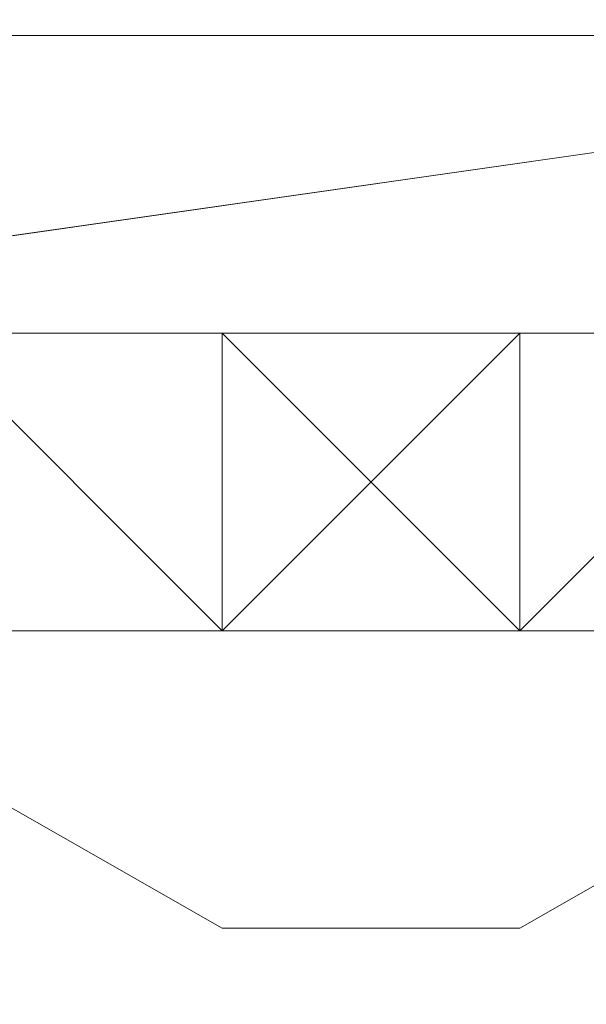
# Model space of a CAD drawing. Header units: inches. Extents: x -79624 to 52587, y -27526 to 10116.
# Tile 25 of 256: x 9801 to 9818, y -15438 to -15408. Entities that reach past the tile are written whole.
import ezdxf

# ---------------------------------------------------------------- set-up
doc = ezdxf.new("R2010")
doc.units = ezdxf.units.IN
doc.header["$MEASUREMENT"] = 0
doc.layers.add('- მექანიკური ნაწილი', color=7, linetype='Continuous', lineweight=18)
doc.layers.add('Dimensioning - General', color=7, linetype='Continuous')
doc.styles.add('GENERATED_STYLE_1', font='txt')
doc.dimstyles.new('GENERATED_STYLE__1', dxfattribs={"dimtxt": 100, "dimasz": 76, "dimexe": 0.18, "dimexo": 0.0625, "dimgap": 0, "dimtad": 0, "dimdec": 0, "dimlfac": 0.1, "dimzin": 0, "dimdsep": 46, "dimtxsty": 'GENERATED_STYLE_1', "dimblk": 'ARROWHEAD_5', "dimblk1": 'ARROWHEAD_5', "dimblk2": 'ARROWHEAD_5', "dimcen": 0.09, "dimse1": 1, "dimse2": 1, "dimclrd": 7, "dimclre": 7, "dimclrt": 7, "dimadec": 0, "dimazin": 0, "dimtfac": 1, "dimtdec": 4, "dimtmove": 0, "dimatfit": 3, "dimfxl": 1, "dimtolj": 1, "dimtzin": 0, "dimarcsym": 0})
doc.dimstyles.new('GENERATED_STYLE__2', dxfattribs={"dimtxt": 100, "dimasz": 76, "dimexe": 0.18, "dimexo": 0.0625, "dimgap": 0, "dimtad": 0, "dimtih": 1, "dimtoh": 1, "dimdec": 0, "dimlfac": 0.1, "dimzin": 0, "dimdsep": 46, "dimtxsty": 'GENERATED_STYLE_1', "dimblk": 'ARROWHEAD_5', "dimblk1": 'ARROWHEAD_5', "dimblk2": 'ARROWHEAD_5', "dimcen": 0.09, "dimse1": 1, "dimse2": 1, "dimclrd": 7, "dimclre": 7, "dimclrt": 7, "dimadec": 0, "dimazin": 0, "dimtfac": 1, "dimtdec": 4, "dimtmove": 0, "dimatfit": 3, "dimfxl": 1, "dimtolj": 1, "dimtzin": 0, "dimarcsym": 0})

# ---------------------------------------------------------------- blocks, each defined once
blk = doc.blocks.new('ARROWHEAD_5')
at = {"linetype": 'Continuous', "lineweight": 0}
blk.add_hatch(color=0, dxfattribs=at).paths.add_polyline_path([(-1, 0.2679), (0, 0), (-1, -0.2679)])
at = {"color": 0, "linetype": 'Continuous', "lineweight": 0}
blk.add_line((0, 0), (-1, 0), dxfattribs=at)
blk = doc.blocks.new('*D249')
at = {"layer": 'Defpoints', "color": 0, "linetype": 'Continuous', "transparency": 16777216}
for p in [(358.556, 209.203), (25258.556, 209.203), (1258.556, -26125.722)]:
    blk.add_point(p, dxfattribs=at)
at = {"layer": 'Dimensioning - General', "color": 7, "linetype": 'Continuous', "lineweight": -2, "transparency": 16777216}
for p, q in [((358.556, 133.203), (358.556, -12795.724)), ((358.556, -26049.722), (358.556, -13148.104))]:
    blk.add_line(p, q, dxfattribs=at)
at = {"layer": 'Dimensioning - General', "color": 7, "linetype": 'Continuous', "lineweight": -2, "transparency": 16777216, "xscale": 76.00000000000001, "yscale": 76.00000000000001, "zscale": 76.00000000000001}
for p, rotation in [((358.556, 209.203), 90), ((358.556, -26125.722), 270)]:
    blk.add_blockref('ARROWHEAD_5', p, dxfattribs=dict(at, rotation=rotation))
at = {"layer": 'Dimensioning - General', "color": 7, "linetype": 'Continuous', "lineweight": 13, "transparency": 16777216, "insert": (358.556, -12971.914), "char_height": 100, "attachment_point": 5, "rotation": 90, "style": 'GENERATED_STYLE_1'}
blk.add_mtext('\\A1;2633', dxfattribs=at)
blk = doc.blocks.new('*D264')
at = {"layer": 'Defpoints', "color": 0, "linetype": 'Continuous', "transparency": 16777216}
for p in [(7428.968, -14429.123), (51186.628, -26125.722), (51186.628, -26425.722)]:
    blk.add_point(p, dxfattribs=at)
at = {"layer": 'Dimensioning - General', "color": 7, "linetype": 'Continuous', "lineweight": -2, "transparency": 16777216}
for p, q in [((7504.968, -26425.722), (29120.843, -26425.722)), ((51110.628, -26425.722), (29468.462, -26425.722))]:
    blk.add_line(p, q, dxfattribs=at)
at = {"layer": 'Dimensioning - General', "color": 7, "linetype": 'Continuous', "lineweight": -2, "transparency": 16777216, "xscale": 76.00000000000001, "yscale": 76.00000000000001, "zscale": 76.00000000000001, "rotation": 180}
blk.add_blockref('ARROWHEAD_5', (7428.968, -26425.722), dxfattribs=at)
at = {"layer": 'Dimensioning - General', "color": 7, "linetype": 'Continuous', "lineweight": -2, "transparency": 16777216, "xscale": 76.00000000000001, "yscale": 76.00000000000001, "zscale": 76.00000000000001}
blk.add_blockref('ARROWHEAD_5', (51186.628, -26425.722), dxfattribs=at)
at = {"layer": 'Dimensioning - General', "color": 7, "linetype": 'Continuous', "lineweight": 13, "transparency": 16777216, "insert": (29294.653, -26425.722), "char_height": 100, "attachment_point": 5, "style": 'GENERATED_STYLE_1'}
blk.add_mtext('\\A1;4376', dxfattribs=at)
blk = doc.blocks.new('*D276')
at = {"layer": 'Defpoints', "color": 0, "linetype": 'Continuous', "transparency": 16777216}
for p in [(7428.968, -14429.123), (51786.628, -14429.123), (4328.728, -18360.584)]:
    blk.add_point(p, dxfattribs=at)
at = {"layer": 'Dimensioning - General', "color": 7, "linetype": 'Continuous', "lineweight": -2, "transparency": 16777216}
for p, q in [((51786.628, -14505.123), (51786.628, -16274.383)), ((51786.628, -18284.584), (51786.628, -16531.526))]:
    blk.add_line(p, q, dxfattribs=at)
at = {"layer": 'Dimensioning - General', "color": 7, "linetype": 'Continuous', "lineweight": -2, "transparency": 16777216, "xscale": 76.00000000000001, "yscale": 76.00000000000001, "zscale": 76.00000000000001}
for p, rotation in [((51786.628, -14429.123), 90), ((51786.628, -18360.584), 270)]:
    blk.add_blockref('ARROWHEAD_5', p, dxfattribs=dict(at, rotation=rotation))
at = {"layer": 'Dimensioning - General', "color": 7, "linetype": 'Continuous', "lineweight": 13, "transparency": 16777216, "insert": (51786.628, -16402.954), "char_height": 100, "attachment_point": 5, "rotation": 90, "style": 'GENERATED_STYLE_1'}
blk.add_mtext('\\A1;393', dxfattribs=at)

msp = doc.modelspace()

# ---------------------------------------------------------------- linework, layer by layer
at = {"layer": '- მექანიკური ნაწილი', "color": 7, "lineweight": 0}
msp.add_lwpolyline([(9842.73853, -15408.92462), (9842.73853, -14977.78728), (9779.86434, -14968.80526), (9779.86434, -15417.90665)], close=True, dxfattribs=at)
for points in [[(9636.15189, -15274.1942), (9636.15189, -15319.10434), (9600.22378, -15319.10434), (9600.22378, -15355.03245), (9600.22378, -15381.97854), (9636.15189, -15381.97854), (9600.22378, -15381.97854), (9600.22378, -15399.94259), (9636.15189, -15399.94259), (9636.15189, -15381.97854), (9779.86434, -15381.97854), (9779.86434, -15399.94259), (9636.15189, -15399.94259), (9779.86434, -15399.94259), (9779.86434, -15408.92462), (9779.86434, -15417.90665), (9779.86434, -15408.92462), (9779.86434, -15399.94259), (9779.86434, -15408.92462), (9779.86434, -15417.90665), (9779.86434, -15408.92462), (9779.86434, -15399.94259), (9779.86434, -15408.92462), (10282.8579, -15408.92462)], [(9779.86434, -15274.1942), (9779.86434, -15310.12231), (9779.86434, -15346.05043), (9779.86434, -15408.92462), (9779.86434, -15417.90665), (10282.8579, -15417.90665)], [(10282.8579, -15408.92462), (9779.86434, -15408.92462), (9779.86434, -15417.90665), (9636.15189, -15417.90665), (9636.15189, -15408.92462), (9779.86434, -15408.92462), (9779.86434, -15399.94259), (10282.8579, -15399.94259)], [(10282.8579, -15417.90665), (9779.86434, -15417.90665), (9779.86434, -15408.92462), (9779.86434, -15399.94259), (10282.8579, -15399.94259)], [(10282.8579, -15408.92462), (9779.86434, -15408.92462), (9779.86434, -15417.90665), (9788.84636, -15417.90665), (9788.84636, -15408.92462), (9779.86434, -15408.92462), (9779.86434, -15417.90665), (9636.15189, -15417.90665), (9636.15189, -15408.92462), (9779.86434, -15408.92462), (9788.84636, -15408.92462), (9788.84636, -15417.90665)], [(10282.8579, -15408.92462), (9779.86434, -15408.92462), (9779.86434, -15417.90665), (9779.86434, -15408.92462), (9779.86434, -15417.90665)], [(9842.73853, -15408.92462), (9779.86434, -15417.90665), (9842.73853, -15408.92462)], [(9779.86434, -15417.90665), (9842.73853, -15408.92462)]]:
    msp.add_lwpolyline(points, dxfattribs=at)
at = {"layer": '- მექანიკური ნაწილი', "lineweight": 0}
for points in [[(9842.73853, -15408.92462), (9833.7565, -15417.90665), (9824.77448, -15426.88868), (9815.79245, -15426.88868), (9806.81042, -15426.88868), (9797.82839, -15426.88868), (9788.84636, -15417.90665), (9779.86434, -15408.92462), (9779.86434, -15399.94259), (9779.86434, -15390.96057), (9770.88231, -15390.96057), (9770.88231, -15381.97854)], [(9743.93623, -15399.94259), (9806.81042, -15435.8707), (9743.93623, -15399.94259)], [(9815.79245, -15435.8707), (9878.66664, -15399.94259), (9815.79245, -15435.8707)], [(9797.82839, -15417.90665), (9806.81042, -15426.88868)], [(9806.81042, -15426.88868), (9797.82839, -15417.90665), (9806.81042, -15426.88868)], [(9806.81042, -15426.88868), (9797.82839, -15417.90665), (9806.81042, -15426.88868)], [(9806.81042, -15417.90665), (9797.82839, -15417.90665), (9806.81042, -15417.90665)], [(9806.81042, -15417.90665), (9797.82839, -15417.90665), (9806.81042, -15417.90665)], [(9806.81042, -15417.90665), (9797.82839, -15417.90665), (9806.81042, -15417.90665)], [(9806.81042, -15417.90665), (9797.82839, -15417.90665), (9806.81042, -15417.90665)], [(9806.81042, -15417.90665), (9797.82839, -15417.90665), (9806.81042, -15417.90665)], [(9806.81042, -15417.90665), (9797.82839, -15417.90665), (9806.81042, -15417.90665)], [(9806.81042, -15417.90665), (9797.82839, -15417.90665), (9806.81042, -15417.90665)], [(9806.81042, -15417.90665), (9797.82839, -15417.90665), (9806.81042, -15417.90665)], [(9806.81042, -15417.90665), (9797.82839, -15417.90665), (9806.81042, -15417.90665)], [(9806.81042, -15417.90665), (9797.82839, -15417.90665), (9806.81042, -15417.90665)], [(9806.81042, -15417.90665), (9797.82839, -15417.90665), (9806.81042, -15417.90665)], [(9806.81042, -15417.90665), (9797.82839, -15417.90665), (9806.81042, -15417.90665)], [(9806.81042, -15417.90665), (9797.82839, -15417.90665), (9806.81042, -15417.90665)], [(9806.81042, -15417.90665), (9797.82839, -15417.90665), (9806.81042, -15417.90665)], [(9806.81042, -15426.88868), (9797.82839, -15417.90665), (9806.81042, -15426.88868)], [(9806.81042, -15426.88868), (9797.82839, -15417.90665), (9806.81042, -15426.88868)], [(9806.81042, -15426.88868), (9797.82839, -15417.90665), (9806.81042, -15426.88868)], [(9806.81042, -15426.88868), (9797.82839, -15417.90665), (9806.81042, -15426.88868)], [(9806.81042, -15417.90665), (9797.82839, -15417.90665), (9806.81042, -15417.90665)], [(9806.81042, -15417.90665), (9797.82839, -15417.90665), (9806.81042, -15417.90665)], [(9806.81042, -15417.90665), (9797.82839, -15417.90665), (9806.81042, -15417.90665)], [(9806.81042, -15417.90665), (9797.82839, -15417.90665), (9806.81042, -15417.90665)], [(9806.81042, -15417.90665), (9797.82839, -15417.90665), (9806.81042, -15417.90665)], [(9806.81042, -15417.90665), (9797.82839, -15417.90665), (9806.81042, -15417.90665)], [(9806.81042, -15417.90665), (9797.82839, -15417.90665), (9806.81042, -15417.90665)], [(9806.81042, -15417.90665), (9797.82839, -15417.90665), (9806.81042, -15417.90665)], [(9806.81042, -15417.90665), (9797.82839, -15417.90665), (9806.81042, -15417.90665)], [(9806.81042, -15417.90665), (9797.82839, -15417.90665), (9806.81042, -15417.90665)], [(9806.81042, -15417.90665), (9797.82839, -15417.90665), (9806.81042, -15417.90665)], [(9806.81042, -15417.90665), (9797.82839, -15417.90665), (9806.81042, -15417.90665)], [(9806.81042, -15417.90665), (9797.82839, -15417.90665), (9806.81042, -15417.90665)], [(9806.81042, -15417.90665), (9797.82839, -15417.90665), (9806.81042, -15417.90665)], [(9806.81042, -15426.88868), (9797.82839, -15417.90665), (9806.81042, -15426.88868)], [(9806.81042, -15426.88868), (9797.82839, -15417.90665), (9806.81042, -15426.88868)], [(9806.81042, -15426.88868), (9797.82839, -15417.90665)], [(9797.82839, -15417.90665), (9806.81042, -15426.88868)], [(9806.81042, -15426.88868), (9797.82839, -15417.90665), (9806.81042, -15426.88868)], [(9806.81042, -15426.88868), (9797.82839, -15417.90665), (9806.81042, -15426.88868)], [(9806.81042, -15417.90665), (9797.82839, -15417.90665), (9806.81042, -15417.90665)], [(9806.81042, -15417.90665), (9797.82839, -15417.90665), (9806.81042, -15417.90665)], [(9806.81042, -15417.90665), (9797.82839, -15417.90665), (9806.81042, -15417.90665)], [(9806.81042, -15417.90665), (9797.82839, -15417.90665), (9806.81042, -15417.90665)], [(9806.81042, -15417.90665), (9797.82839, -15417.90665), (9806.81042, -15417.90665)], [(9806.81042, -15417.90665), (9797.82839, -15417.90665), (9806.81042, -15417.90665)], [(9806.81042, -15417.90665), (9797.82839, -15417.90665), (9806.81042, -15417.90665)], [(9806.81042, -15417.90665), (9797.82839, -15417.90665), (9806.81042, -15417.90665)], [(9806.81042, -15417.90665), (9797.82839, -15417.90665), (9806.81042, -15417.90665)], [(9806.81042, -15417.90665), (9797.82839, -15417.90665), (9806.81042, -15417.90665)], [(9806.81042, -15417.90665), (9797.82839, -15417.90665), (9806.81042, -15417.90665)], [(9806.81042, -15417.90665), (9797.82839, -15417.90665), (9806.81042, -15417.90665)], [(9806.81042, -15417.90665), (9797.82839, -15417.90665), (9806.81042, -15417.90665)], [(9806.81042, -15417.90665), (9797.82839, -15417.90665), (9806.81042, -15417.90665)], [(9806.81042, -15426.88868), (9797.82839, -15417.90665), (9806.81042, -15426.88868)], [(9806.81042, -15426.88868), (9797.82839, -15417.90665), (9806.81042, -15426.88868)], [(9806.81042, -15426.88868), (9806.81042, -15417.90665)], [(9806.81042, -15417.90665), (9815.79245, -15426.88868)], [(9806.81042, -15417.90665), (9806.81042, -15417.90665)], [(9806.81042, -15417.90665), (9806.81042, -15417.90665)], [(9815.79245, -15417.90665), (9806.81042, -15417.90665), (9815.79245, -15417.90665)], [(9806.81042, -15417.90665), (9806.81042, -15417.90665)], [(9815.79245, -15417.90665), (9806.81042, -15417.90665), (9815.79245, -15417.90665)], [(9806.81042, -15417.90665), (9815.79245, -15417.90665), (9806.81042, -15417.90665)], [(9806.81042, -15417.90665), (9806.81042, -15417.90665)], [(9806.81042, -15417.90665), (9806.81042, -15426.88868), (9806.81042, -15417.90665)], [(9806.81042, -15417.90665), (9815.79245, -15417.90665), (9806.81042, -15417.90665)], [(9806.81042, -15417.90665), (9806.81042, -15417.90665)], [(9815.79245, -15417.90665), (9806.81042, -15417.90665), (9815.79245, -15417.90665)], [(9806.81042, -15417.90665), (9806.81042, -15417.90665)], [(9815.79245, -15417.90665), (9806.81042, -15417.90665), (9815.79245, -15417.90665)], [(9806.81042, -15417.90665), (9806.81042, -15417.90665)], [(9815.79245, -15417.90665), (9806.81042, -15417.90665), (9815.79245, -15417.90665)], [(9806.81042, -15417.90665), (9806.81042, -15417.90665)], [(9815.79245, -15417.90665), (9806.81042, -15417.90665), (9815.79245, -15417.90665)], [(9806.81042, -15417.90665), (9806.81042, -15417.90665)], [(9815.79245, -15417.90665), (9806.81042, -15417.90665), (9815.79245, -15417.90665)], [(9806.81042, -15417.90665), (9806.81042, -15417.90665)], [(9815.79245, -15417.90665), (9806.81042, -15417.90665), (9815.79245, -15417.90665)], [(9806.81042, -15417.90665), (9806.81042, -15417.90665)], [(9815.79245, -15417.90665), (9806.81042, -15417.90665), (9815.79245, -15417.90665)], [(9806.81042, -15417.90665), (9806.81042, -15417.90665)], [(9815.79245, -15417.90665), (9806.81042, -15417.90665), (9815.79245, -15417.90665)], [(9806.81042, -15417.90665), (9806.81042, -15417.90665)], [(9815.79245, -15417.90665), (9806.81042, -15417.90665), (9815.79245, -15417.90665)], [(9806.81042, -15426.88868), (9806.81042, -15417.90665)], [(9806.81042, -15417.90665), (9815.79245, -15426.88868)], [(9806.81042, -15417.90665), (9806.81042, -15417.90665)], [(9806.81042, -15417.90665), (9806.81042, -15417.90665)], [(9815.79245, -15417.90665), (9806.81042, -15417.90665), (9815.79245, -15417.90665)], [(9806.81042, -15417.90665), (9806.81042, -15417.90665)], [(9815.79245, -15417.90665), (9806.81042, -15417.90665), (9815.79245, -15417.90665)], [(9806.81042, -15417.90665), (9815.79245, -15417.90665), (9806.81042, -15417.90665)], [(9806.81042, -15417.90665), (9806.81042, -15417.90665)], [(9806.81042, -15417.90665), (9806.81042, -15426.88868)], [(9806.81042, -15417.90665), (9806.81042, -15426.88868)], [(9806.81042, -15417.90665), (9806.81042, -15426.88868), (9806.81042, -15417.90665)], [(9806.81042, -15417.90665), (9815.79245, -15417.90665), (9806.81042, -15417.90665)], [(9806.81042, -15417.90665), (9806.81042, -15417.90665)], [(9815.79245, -15417.90665), (9806.81042, -15417.90665), (9815.79245, -15417.90665)], [(9806.81042, -15417.90665), (9806.81042, -15417.90665)], [(9815.79245, -15417.90665), (9806.81042, -15417.90665), (9815.79245, -15417.90665)], [(9806.81042, -15417.90665), (9806.81042, -15417.90665)], [(9815.79245, -15417.90665), (9806.81042, -15417.90665), (9815.79245, -15417.90665)], [(9806.81042, -15417.90665), (9806.81042, -15417.90665)], [(9815.79245, -15417.90665), (9806.81042, -15417.90665), (9815.79245, -15417.90665)], [(9806.81042, -15417.90665), (9806.81042, -15417.90665)], [(9815.79245, -15417.90665), (9806.81042, -15417.90665), (9815.79245, -15417.90665)], [(9806.81042, -15417.90665), (9806.81042, -15417.90665)], [(9815.79245, -15417.90665), (9806.81042, -15417.90665), (9815.79245, -15417.90665)], [(9806.81042, -15417.90665), (9806.81042, -15417.90665)], [(9815.79245, -15417.90665), (9806.81042, -15417.90665), (9815.79245, -15417.90665)], [(9806.81042, -15417.90665), (9806.81042, -15417.90665)], [(9815.79245, -15417.90665), (9806.81042, -15417.90665), (9815.79245, -15417.90665)], [(9806.81042, -15417.90665), (9806.81042, -15417.90665)], [(9815.79245, -15417.90665), (9806.81042, -15417.90665), (9815.79245, -15417.90665)], [(9806.81042, -15417.90665), (9806.81042, -15426.88868)], [(9815.79245, -15417.90665), (9806.81042, -15417.90665)], [(9806.81042, -15426.88868), (9815.79245, -15417.90665)], [(9806.81042, -15417.90665), (9815.79245, -15426.88868)], [(9806.81042, -15417.90665), (9806.81042, -15417.90665)], [(9806.81042, -15417.90665), (9806.81042, -15417.90665)], [(9815.79245, -15417.90665), (9806.81042, -15417.90665), (9815.79245, -15417.90665)], [(9806.81042, -15417.90665), (9806.81042, -15417.90665)], [(9815.79245, -15417.90665), (9806.81042, -15417.90665), (9815.79245, -15417.90665)], [(9806.81042, -15417.90665), (9815.79245, -15417.90665), (9806.81042, -15417.90665)], [(9806.81042, -15417.90665), (9806.81042, -15417.90665)], [(9806.81042, -15417.90665), (9806.81042, -15426.88868)], [(9806.81042, -15417.90665), (9806.81042, -15426.88868)], [(9806.81042, -15417.90665), (9806.81042, -15426.88868), (9806.81042, -15417.90665)], [(9806.81042, -15417.90665), (9815.79245, -15417.90665), (9806.81042, -15417.90665)], [(9806.81042, -15417.90665), (9806.81042, -15417.90665)], [(9815.79245, -15417.90665), (9806.81042, -15417.90665), (9815.79245, -15417.90665)], [(9806.81042, -15417.90665), (9806.81042, -15417.90665)], [(9815.79245, -15417.90665), (9806.81042, -15417.90665), (9815.79245, -15417.90665)], [(9806.81042, -15417.90665), (9806.81042, -15417.90665)], [(9815.79245, -15417.90665), (9806.81042, -15417.90665), (9815.79245, -15417.90665)], [(9806.81042, -15417.90665), (9806.81042, -15417.90665)], [(9815.79245, -15417.90665), (9806.81042, -15417.90665), (9815.79245, -15417.90665)], [(9806.81042, -15417.90665), (9806.81042, -15417.90665)], [(9815.79245, -15417.90665), (9806.81042, -15417.90665), (9815.79245, -15417.90665)], [(9806.81042, -15417.90665), (9806.81042, -15417.90665)], [(9815.79245, -15417.90665), (9806.81042, -15417.90665), (9815.79245, -15417.90665)], [(9806.81042, -15417.90665), (9806.81042, -15417.90665)], [(9815.79245, -15417.90665), (9806.81042, -15417.90665), (9815.79245, -15417.90665)], [(9806.81042, -15417.90665), (9806.81042, -15417.90665)], [(9815.79245, -15417.90665), (9806.81042, -15417.90665), (9815.79245, -15417.90665)], [(9806.81042, -15417.90665), (9806.81042, -15417.90665)], [(9815.79245, -15417.90665), (9806.81042, -15417.90665), (9815.79245, -15417.90665)], [(9806.81042, -15417.90665), (9806.81042, -15426.88868)], [(9806.81042, -15426.88868), (9815.79245, -15417.90665)], [(9815.79245, -15426.88868), (9815.79245, -15417.90665)], [(9815.79245, -15426.88868), (9815.79245, -15417.90665)], [(9815.79245, -15426.88868), (9815.79245, -15417.90665), (9815.79245, -15426.88868)], [(9815.79245, -15417.90665), (9815.79245, -15417.90665)], [(9824.77448, -15417.90665), (9815.79245, -15426.88868), (9824.77448, -15417.90665)], [(9824.77448, -15417.90665), (9815.79245, -15426.88868), (9824.77448, -15417.90665)], [(9815.79245, -15426.88868), (9815.79245, -15417.90665)], [(9815.79245, -15417.90665), (9824.77448, -15417.90665)], [(9815.79245, -15417.90665), (9815.79245, -15417.90665)], [(9824.77448, -15417.90665), (9815.79245, -15417.90665), (9824.77448, -15417.90665)], [(9815.79245, -15417.90665), (9815.79245, -15417.90665)], [(9824.77448, -15417.90665), (9815.79245, -15417.90665), (9824.77448, -15417.90665)], [(9815.79245, -15417.90665), (9815.79245, -15417.90665)], [(9824.77448, -15417.90665), (9815.79245, -15417.90665), (9824.77448, -15417.90665)], [(9815.79245, -15417.90665), (9815.79245, -15417.90665)], [(9824.77448, -15417.90665), (9815.79245, -15417.90665), (9824.77448, -15417.90665)], [(9815.79245, -15417.90665), (9815.79245, -15417.90665)], [(9824.77448, -15417.90665), (9815.79245, -15417.90665), (9824.77448, -15417.90665)], [(9815.79245, -15417.90665), (9815.79245, -15417.90665)], [(9824.77448, -15417.90665), (9815.79245, -15417.90665), (9824.77448, -15417.90665)], [(9815.79245, -15417.90665), (9815.79245, -15417.90665)], [(9824.77448, -15417.90665), (9815.79245, -15417.90665), (9824.77448, -15417.90665)], [(9815.79245, -15417.90665), (9815.79245, -15417.90665)], [(9824.77448, -15417.90665), (9815.79245, -15417.90665), (9824.77448, -15417.90665)], [(9815.79245, -15417.90665), (9815.79245, -15417.90665)], [(9824.77448, -15417.90665), (9815.79245, -15417.90665), (9824.77448, -15417.90665)], [(9815.79245, -15417.90665), (9815.79245, -15417.90665)], [(9824.77448, -15417.90665), (9815.79245, -15417.90665), (9824.77448, -15417.90665)], [(9815.79245, -15417.90665), (9815.79245, -15417.90665)], [(9824.77448, -15417.90665), (9815.79245, -15417.90665), (9824.77448, -15417.90665)], [(9815.79245, -15417.90665), (9815.79245, -15417.90665)], [(9824.77448, -15417.90665), (9815.79245, -15417.90665), (9824.77448, -15417.90665)], [(9815.79245, -15417.90665), (9815.79245, -15417.90665)], [(9824.77448, -15417.90665), (9815.79245, -15417.90665), (9824.77448, -15417.90665)], [(9815.79245, -15417.90665), (9815.79245, -15417.90665)], [(9824.77448, -15417.90665), (9815.79245, -15417.90665), (9824.77448, -15417.90665)], [(9815.79245, -15417.90665), (9815.79245, -15426.88868)], [(9824.77448, -15417.90665), (9815.79245, -15417.90665)], [(9824.77448, -15417.90665), (9815.79245, -15426.88868), (9824.77448, -15417.90665)], [(9824.77448, -15417.90665), (9815.79245, -15426.88868), (9824.77448, -15417.90665)], [(9815.79245, -15426.88868), (9815.79245, -15417.90665)], [(9815.79245, -15426.88868), (9815.79245, -15417.90665)], [(9815.79245, -15426.88868), (9815.79245, -15417.90665), (9815.79245, -15426.88868)], [(9815.79245, -15417.90665), (9815.79245, -15417.90665)], [(9824.77448, -15417.90665), (9815.79245, -15426.88868), (9824.77448, -15417.90665)], [(9824.77448, -15417.90665), (9815.79245, -15426.88868), (9824.77448, -15417.90665)], [(9815.79245, -15426.88868), (9815.79245, -15417.90665)], [(9824.77448, -15417.90665), (9815.79245, -15426.88868)], [(9815.79245, -15417.90665), (9815.79245, -15417.90665)], [(9824.77448, -15417.90665), (9815.79245, -15417.90665), (9824.77448, -15417.90665)], [(9815.79245, -15417.90665), (9815.79245, -15417.90665)], [(9824.77448, -15417.90665), (9815.79245, -15417.90665), (9824.77448, -15417.90665)], [(9815.79245, -15417.90665), (9815.79245, -15417.90665)], [(9824.77448, -15417.90665), (9815.79245, -15417.90665), (9824.77448, -15417.90665)], [(9815.79245, -15417.90665), (9815.79245, -15417.90665)], [(9824.77448, -15417.90665), (9815.79245, -15417.90665), (9824.77448, -15417.90665)], [(9815.79245, -15417.90665), (9815.79245, -15417.90665)], [(9824.77448, -15417.90665), (9815.79245, -15417.90665), (9824.77448, -15417.90665)], [(9815.79245, -15417.90665), (9815.79245, -15417.90665)], [(9824.77448, -15417.90665), (9815.79245, -15417.90665), (9824.77448, -15417.90665)], [(9815.79245, -15417.90665), (9815.79245, -15417.90665)], [(9824.77448, -15417.90665), (9815.79245, -15417.90665), (9824.77448, -15417.90665)], [(9815.79245, -15417.90665), (9815.79245, -15417.90665)], [(9824.77448, -15417.90665), (9815.79245, -15417.90665), (9824.77448, -15417.90665)], [(9815.79245, -15417.90665), (9815.79245, -15417.90665)], [(9824.77448, -15417.90665), (9815.79245, -15417.90665), (9824.77448, -15417.90665)], [(9815.79245, -15417.90665), (9815.79245, -15417.90665)], [(9824.77448, -15417.90665), (9815.79245, -15417.90665), (9824.77448, -15417.90665)], [(9815.79245, -15417.90665), (9815.79245, -15417.90665)], [(9824.77448, -15417.90665), (9815.79245, -15417.90665), (9824.77448, -15417.90665)], [(9815.79245, -15417.90665), (9815.79245, -15417.90665)], [(9824.77448, -15417.90665), (9815.79245, -15417.90665), (9824.77448, -15417.90665)], [(9815.79245, -15417.90665), (9815.79245, -15417.90665)], [(9824.77448, -15417.90665), (9815.79245, -15417.90665), (9824.77448, -15417.90665)], [(9815.79245, -15417.90665), (9815.79245, -15417.90665)], [(9824.77448, -15417.90665), (9815.79245, -15417.90665), (9824.77448, -15417.90665)], [(9815.79245, -15426.88868), (9824.77448, -15417.90665)], [(9824.77448, -15417.90665), (9815.79245, -15426.88868), (9824.77448, -15417.90665)], [(9824.77448, -15417.90665), (9815.79245, -15426.88868), (9824.77448, -15417.90665)], [(9815.79245, -15426.88868), (9815.79245, -15417.90665)], [(9815.79245, -15426.88868), (9815.79245, -15417.90665)], [(9815.79245, -15426.88868), (9815.79245, -15417.90665), (9815.79245, -15426.88868)], [(9815.79245, -15417.90665), (9815.79245, -15417.90665)], [(9824.77448, -15417.90665), (9815.79245, -15426.88868), (9824.77448, -15417.90665)], [(9824.77448, -15417.90665), (9815.79245, -15426.88868), (9824.77448, -15417.90665)], [(9815.79245, -15426.88868), (9815.79245, -15417.90665)], [(9824.77448, -15417.90665), (9815.79245, -15426.88868)], [(9815.79245, -15417.90665), (9824.77448, -15417.90665)], [(9815.79245, -15417.90665), (9815.79245, -15417.90665)], [(9824.77448, -15417.90665), (9815.79245, -15417.90665), (9824.77448, -15417.90665)], [(9815.79245, -15417.90665), (9815.79245, -15417.90665)], [(9824.77448, -15417.90665), (9815.79245, -15417.90665), (9824.77448, -15417.90665)], [(9815.79245, -15417.90665), (9815.79245, -15417.90665)], [(9824.77448, -15417.90665), (9815.79245, -15417.90665), (9824.77448, -15417.90665)], [(9815.79245, -15417.90665), (9815.79245, -15417.90665)], [(9824.77448, -15417.90665), (9815.79245, -15417.90665), (9824.77448, -15417.90665)], [(9815.79245, -15417.90665), (9815.79245, -15417.90665)], [(9824.77448, -15417.90665), (9815.79245, -15417.90665), (9824.77448, -15417.90665)], [(9815.79245, -15417.90665), (9815.79245, -15417.90665)], [(9824.77448, -15417.90665), (9815.79245, -15417.90665), (9824.77448, -15417.90665)], [(9815.79245, -15417.90665), (9815.79245, -15417.90665)], [(9824.77448, -15417.90665), (9815.79245, -15417.90665), (9824.77448, -15417.90665)], [(9815.79245, -15417.90665), (9815.79245, -15417.90665)], [(9824.77448, -15417.90665), (9815.79245, -15417.90665), (9824.77448, -15417.90665)], [(9815.79245, -15417.90665), (9815.79245, -15417.90665)], [(9824.77448, -15417.90665), (9815.79245, -15417.90665), (9824.77448, -15417.90665)], [(9815.79245, -15417.90665), (9815.79245, -15417.90665)], [(9824.77448, -15417.90665), (9815.79245, -15417.90665), (9824.77448, -15417.90665)], [(9815.79245, -15417.90665), (9815.79245, -15417.90665)], [(9824.77448, -15417.90665), (9815.79245, -15417.90665), (9824.77448, -15417.90665)], [(9815.79245, -15417.90665), (9815.79245, -15417.90665)], [(9824.77448, -15417.90665), (9815.79245, -15417.90665), (9824.77448, -15417.90665)], [(9815.79245, -15417.90665), (9815.79245, -15417.90665)], [(9824.77448, -15417.90665), (9815.79245, -15417.90665), (9824.77448, -15417.90665)], [(9815.79245, -15417.90665), (9815.79245, -15417.90665)], [(9824.77448, -15417.90665), (9815.79245, -15417.90665), (9824.77448, -15417.90665)], [(9815.79245, -15417.90665), (9815.79245, -15426.88868)], [(9824.77448, -15417.90665), (9815.79245, -15417.90665)], [(9815.79245, -15426.88868), (9824.77448, -15417.90665)], [(9824.77448, -15417.90665), (9815.79245, -15426.88868), (9824.77448, -15417.90665)], [(9824.77448, -15417.90665), (9815.79245, -15426.88868), (9824.77448, -15417.90665)], [(9797.82839, -15426.88868), (9806.81042, -15426.88868), (9797.82839, -15426.88868)], [(9797.82839, -15426.88868), (9806.81042, -15426.88868), (9797.82839, -15426.88868)], [(9806.81042, -15426.88868), (9797.82839, -15426.88868), (9806.81042, -15426.88868)], [(9806.81042, -15426.88868), (9797.82839, -15426.88868), (9806.81042, -15426.88868)], [(9806.81042, -15426.88868), (9797.82839, -15426.88868), (9806.81042, -15426.88868)], [(9806.81042, -15426.88868), (9797.82839, -15426.88868), (9806.81042, -15426.88868)], [(9806.81042, -15426.88868), (9797.82839, -15426.88868), (9806.81042, -15426.88868)], [(9806.81042, -15426.88868), (9797.82839, -15426.88868)], [(9797.82839, -15426.88868), (9806.81042, -15426.88868)], [(9806.81042, -15426.88868), (9797.82839, -15426.88868), (9806.81042, -15426.88868)], [(9806.81042, -15426.88868), (9797.82839, -15426.88868), (9806.81042, -15426.88868)], [(9806.81042, -15426.88868), (9797.82839, -15426.88868), (9806.81042, -15426.88868)], [(9806.81042, -15426.88868), (9797.82839, -15426.88868), (9806.81042, -15426.88868)], [(9806.81042, -15426.88868), (9797.82839, -15426.88868), (9806.81042, -15426.88868)], [(9806.81042, -15426.88868), (9797.82839, -15426.88868), (9806.81042, -15426.88868)], [(9806.81042, -15426.88868), (9797.82839, -15426.88868), (9806.81042, -15426.88868)], [(9806.81042, -15426.88868), (9797.82839, -15426.88868), (9806.81042, -15426.88868)], [(9806.81042, -15426.88868), (9797.82839, -15426.88868), (9806.81042, -15426.88868)], [(9806.81042, -15426.88868), (9797.82839, -15426.88868), (9806.81042, -15426.88868)], [(9806.81042, -15426.88868), (9797.82839, -15426.88868), (9806.81042, -15426.88868)], [(9806.81042, -15426.88868), (9797.82839, -15426.88868), (9806.81042, -15426.88868)], [(9806.81042, -15426.88868), (9797.82839, -15426.88868), (9806.81042, -15426.88868)], [(9806.81042, -15426.88868), (9797.82839, -15426.88868), (9806.81042, -15426.88868)], [(9806.81042, -15426.88868), (9797.82839, -15426.88868), (9806.81042, -15426.88868)], [(9806.81042, -15426.88868), (9797.82839, -15426.88868), (9806.81042, -15426.88868)], [(9806.81042, -15426.88868), (9797.82839, -15426.88868), (9806.81042, -15426.88868)], [(9806.81042, -15426.88868), (9797.82839, -15426.88868), (9806.81042, -15426.88868)], [(9806.81042, -15426.88868), (9797.82839, -15426.88868), (9806.81042, -15426.88868)], [(9806.81042, -15426.88868), (9797.82839, -15426.88868), (9806.81042, -15426.88868)], [(9806.81042, -15426.88868), (9797.82839, -15426.88868)], [(9797.82839, -15426.88868), (9806.81042, -15426.88868)], [(9806.81042, -15426.88868), (9797.82839, -15426.88868), (9806.81042, -15426.88868)], [(9806.81042, -15426.88868), (9797.82839, -15426.88868), (9806.81042, -15426.88868)], [(9806.81042, -15426.88868), (9797.82839, -15426.88868), (9806.81042, -15426.88868)], [(9806.81042, -15426.88868), (9797.82839, -15426.88868), (9806.81042, -15426.88868)], [(9806.81042, -15426.88868), (9797.82839, -15426.88868), (9806.81042, -15426.88868)], [(9797.82839, -15426.88868), (9806.81042, -15426.88868), (9797.82839, -15426.88868)], [(9806.81042, -15426.88868), (9806.81042, -15426.88868)], [(9806.81042, -15426.88868), (9815.79245, -15426.88868), (9806.81042, -15426.88868)], [(9806.81042, -15426.88868), (9806.81042, -15426.88868)], [(9806.81042, -15426.88868), (9815.79245, -15426.88868), (9806.81042, -15426.88868)], [(9806.81042, -15426.88868), (9806.81042, -15426.88868)], [(9806.81042, -15426.88868), (9815.79245, -15426.88868)], [(9806.81042, -15426.88868), (9815.79245, -15426.88868)], [(9806.81042, -15426.88868), (9806.81042, -15426.88868)], [(9815.79245, -15426.88868), (9806.81042, -15426.88868), (9815.79245, -15426.88868)], [(9806.81042, -15426.88868), (9806.81042, -15426.88868)], [(9815.79245, -15426.88868), (9806.81042, -15426.88868), (9815.79245, -15426.88868)], [(9806.81042, -15426.88868), (9806.81042, -15426.88868)], [(9815.79245, -15426.88868), (9806.81042, -15426.88868), (9815.79245, -15426.88868)], [(9806.81042, -15426.88868), (9806.81042, -15426.88868)], [(9815.79245, -15426.88868), (9806.81042, -15426.88868), (9815.79245, -15426.88868)], [(9806.81042, -15426.88868), (9806.81042, -15426.88868)], [(9815.79245, -15426.88868), (9806.81042, -15426.88868), (9815.79245, -15426.88868)], [(9806.81042, -15426.88868), (9806.81042, -15426.88868)], [(9815.79245, -15426.88868), (9806.81042, -15426.88868), (9815.79245, -15426.88868)], [(9806.81042, -15426.88868), (9806.81042, -15426.88868)], [(9815.79245, -15426.88868), (9806.81042, -15426.88868), (9815.79245, -15426.88868)], [(9806.81042, -15426.88868), (9815.79245, -15426.88868), (9806.81042, -15426.88868)], [(9806.81042, -15426.88868), (9806.81042, -15426.88868)], [(9806.81042, -15426.88868), (9806.81042, -15426.88868)], [(9815.79245, -15426.88868), (9806.81042, -15426.88868), (9815.79245, -15426.88868)], [(9806.81042, -15426.88868), (9806.81042, -15426.88868)], [(9815.79245, -15426.88868), (9806.81042, -15426.88868), (9815.79245, -15426.88868)], [(9806.81042, -15426.88868), (9806.81042, -15426.88868)], [(9815.79245, -15426.88868), (9806.81042, -15426.88868), (9815.79245, -15426.88868)], [(9806.81042, -15426.88868), (9806.81042, -15426.88868)], [(9815.79245, -15426.88868), (9806.81042, -15426.88868), (9815.79245, -15426.88868)], [(9806.81042, -15426.88868), (9806.81042, -15426.88868)], [(9815.79245, -15426.88868), (9806.81042, -15426.88868), (9815.79245, -15426.88868)], [(9806.81042, -15426.88868), (9806.81042, -15426.88868)], [(9815.79245, -15426.88868), (9806.81042, -15426.88868), (9815.79245, -15426.88868)], [(9806.81042, -15426.88868), (9806.81042, -15426.88868)], [(9815.79245, -15426.88868), (9806.81042, -15426.88868), (9815.79245, -15426.88868)], [(9806.81042, -15426.88868), (9806.81042, -15426.88868)], [(9815.79245, -15426.88868), (9806.81042, -15426.88868), (9815.79245, -15426.88868)], [(9806.81042, -15426.88868), (9806.81042, -15426.88868)], [(9806.81042, -15426.88868), (9815.79245, -15426.88868)], [(9806.81042, -15426.88868), (9815.79245, -15426.88868)], [(9806.81042, -15426.88868), (9806.81042, -15426.88868)], [(9815.79245, -15426.88868), (9806.81042, -15426.88868), (9815.79245, -15426.88868)], [(9806.81042, -15426.88868), (9806.81042, -15426.88868)], [(9815.79245, -15426.88868), (9806.81042, -15426.88868), (9815.79245, -15426.88868)], [(9806.81042, -15426.88868), (9806.81042, -15426.88868)], [(9815.79245, -15426.88868), (9806.81042, -15426.88868), (9815.79245, -15426.88868)], [(9806.81042, -15426.88868), (9806.81042, -15426.88868)], [(9815.79245, -15426.88868), (9806.81042, -15426.88868), (9815.79245, -15426.88868)], [(9806.81042, -15426.88868), (9806.81042, -15426.88868)], [(9815.79245, -15426.88868), (9806.81042, -15426.88868), (9815.79245, -15426.88868)], [(9806.81042, -15426.88868), (9806.81042, -15426.88868)], [(9815.79245, -15426.88868), (9806.81042, -15426.88868), (9815.79245, -15426.88868)], [(9806.81042, -15426.88868), (9806.81042, -15426.88868)], [(9815.79245, -15426.88868), (9806.81042, -15426.88868), (9815.79245, -15426.88868)], [(9806.81042, -15426.88868), (9815.79245, -15426.88868), (9806.81042, -15426.88868)], [(9806.81042, -15426.88868), (9806.81042, -15426.88868)], [(9806.81042, -15426.88868), (9806.81042, -15426.88868)], [(9815.79245, -15426.88868), (9806.81042, -15426.88868), (9815.79245, -15426.88868)], [(9806.81042, -15426.88868), (9806.81042, -15426.88868)], [(9815.79245, -15426.88868), (9806.81042, -15426.88868), (9815.79245, -15426.88868)], [(9806.81042, -15426.88868), (9806.81042, -15426.88868)], [(9815.79245, -15426.88868), (9806.81042, -15426.88868), (9815.79245, -15426.88868)], [(9806.81042, -15426.88868), (9806.81042, -15426.88868)], [(9815.79245, -15426.88868), (9806.81042, -15426.88868), (9815.79245, -15426.88868)], [(9806.81042, -15426.88868), (9806.81042, -15426.88868)], [(9815.79245, -15426.88868), (9806.81042, -15426.88868), (9815.79245, -15426.88868)], [(9806.81042, -15426.88868), (9806.81042, -15426.88868)], [(9815.79245, -15426.88868), (9806.81042, -15426.88868), (9815.79245, -15426.88868)], [(9806.81042, -15426.88868), (9806.81042, -15426.88868)], [(9815.79245, -15426.88868), (9806.81042, -15426.88868), (9815.79245, -15426.88868)], [(9806.81042, -15426.88868), (9806.81042, -15426.88868)], [(9815.79245, -15426.88868), (9806.81042, -15426.88868), (9815.79245, -15426.88868)], [(9806.81042, -15426.88868), (9806.81042, -15426.88868)], [(9806.81042, -15426.88868), (9815.79245, -15426.88868)], [(9806.81042, -15426.88868), (9815.79245, -15426.88868)], [(9806.81042, -15426.88868), (9806.81042, -15426.88868)], [(9815.79245, -15426.88868), (9806.81042, -15426.88868), (9815.79245, -15426.88868)], [(9806.81042, -15426.88868), (9806.81042, -15426.88868)], [(9815.79245, -15426.88868), (9806.81042, -15426.88868), (9815.79245, -15426.88868)], [(9806.81042, -15426.88868), (9806.81042, -15426.88868)], [(9815.79245, -15426.88868), (9806.81042, -15426.88868), (9815.79245, -15426.88868)], [(9806.81042, -15426.88868), (9806.81042, -15426.88868)], [(9815.79245, -15426.88868), (9806.81042, -15426.88868), (9815.79245, -15426.88868)], [(9815.79245, -15426.88868), (9806.81042, -15426.88868)], [(9806.81042, -15426.88868), (9806.81042, -15426.88868)], [(9815.79245, -15426.88868), (9806.81042, -15426.88868), (9815.79245, -15426.88868)], [(9806.81042, -15426.88868), (9806.81042, -15426.88868)], [(9815.79245, -15426.88868), (9806.81042, -15426.88868), (9815.79245, -15426.88868)], [(9806.81042, -15426.88868), (9806.81042, -15426.88868)], [(9815.79245, -15426.88868), (9806.81042, -15426.88868), (9815.79245, -15426.88868)], [(9806.81042, -15426.88868), (9815.79245, -15426.88868), (9806.81042, -15426.88868)], [(9806.81042, -15426.88868), (9806.81042, -15426.88868)], [(9806.81042, -15426.88868), (9806.81042, -15426.88868)], [(9815.79245, -15426.88868), (9806.81042, -15426.88868), (9815.79245, -15426.88868)], [(9806.81042, -15426.88868), (9806.81042, -15426.88868)], [(9815.79245, -15426.88868), (9806.81042, -15426.88868), (9815.79245, -15426.88868)], [(9806.81042, -15426.88868), (9806.81042, -15426.88868)], [(9815.79245, -15426.88868), (9806.81042, -15426.88868), (9815.79245, -15426.88868)], [(9806.81042, -15426.88868), (9806.81042, -15426.88868)], [(9815.79245, -15426.88868), (9806.81042, -15426.88868), (9815.79245, -15426.88868)], [(9806.81042, -15426.88868), (9806.81042, -15426.88868)], [(9815.79245, -15426.88868), (9806.81042, -15426.88868), (9815.79245, -15426.88868)], [(9806.81042, -15426.88868), (9806.81042, -15426.88868)], [(9815.79245, -15426.88868), (9806.81042, -15426.88868), (9815.79245, -15426.88868)], [(9806.81042, -15426.88868), (9806.81042, -15426.88868)], [(9815.79245, -15426.88868), (9806.81042, -15426.88868), (9815.79245, -15426.88868)], [(9806.81042, -15426.88868), (9806.81042, -15426.88868)], [(9815.79245, -15426.88868), (9806.81042, -15426.88868), (9815.79245, -15426.88868)], [(9806.81042, -15426.88868), (9806.81042, -15426.88868)], [(9806.81042, -15426.88868), (9815.79245, -15426.88868), (9806.81042, -15426.88868)], [(9806.81042, -15426.88868), (9806.81042, -15426.88868)], [(9806.81042, -15426.88868), (9806.81042, -15426.88868)], [(9815.79245, -15426.88868), (9815.79245, -15426.88868)], [(9815.79245, -15426.88868), (9824.77448, -15426.88868), (9815.79245, -15426.88868)], [(9815.79245, -15426.88868), (9815.79245, -15426.88868)], [(9815.79245, -15426.88868), (9824.77448, -15426.88868), (9815.79245, -15426.88868)], [(9815.79245, -15426.88868), (9815.79245, -15426.88868)], [(9815.79245, -15426.88868), (9815.79245, -15426.88868)], [(9824.77448, -15426.88868), (9815.79245, -15426.88868), (9824.77448, -15426.88868)], [(9815.79245, -15426.88868), (9815.79245, -15426.88868)], [(9824.77448, -15426.88868), (9815.79245, -15426.88868), (9824.77448, -15426.88868)], [(9815.79245, -15426.88868), (9815.79245, -15426.88868)], [(9824.77448, -15426.88868), (9815.79245, -15426.88868), (9824.77448, -15426.88868)], [(9815.79245, -15426.88868), (9815.79245, -15426.88868)], [(9824.77448, -15426.88868), (9815.79245, -15426.88868), (9824.77448, -15426.88868)], [(9815.79245, -15426.88868), (9815.79245, -15426.88868)], [(9824.77448, -15426.88868), (9815.79245, -15426.88868), (9824.77448, -15426.88868)], [(9815.79245, -15426.88868), (9815.79245, -15426.88868)], [(9815.79245, -15426.88868), (9815.79245, -15426.88868)], [(9815.79245, -15426.88868), (9815.79245, -15426.88868)], [(9815.79245, -15426.88868), (9815.79245, -15426.88868)], [(9815.79245, -15426.88868), (9815.79245, -15426.88868)], [(9815.79245, -15426.88868), (9815.79245, -15426.88868)], [(9815.79245, -15426.88868), (9815.79245, -15426.88868)], [(9824.77448, -15426.88868), (9815.79245, -15426.88868), (9824.77448, -15426.88868)], [(9815.79245, -15426.88868), (9815.79245, -15426.88868)], [(9824.77448, -15426.88868), (9815.79245, -15426.88868), (9824.77448, -15426.88868)], [(9815.79245, -15426.88868), (9815.79245, -15426.88868)], [(9824.77448, -15426.88868), (9815.79245, -15426.88868), (9824.77448, -15426.88868)], [(9815.79245, -15426.88868), (9815.79245, -15426.88868)], [(9824.77448, -15426.88868), (9815.79245, -15426.88868), (9824.77448, -15426.88868)], [(9815.79245, -15426.88868), (9815.79245, -15426.88868)], [(9824.77448, -15426.88868), (9815.79245, -15426.88868), (9824.77448, -15426.88868)], [(9815.79245, -15426.88868), (9815.79245, -15426.88868)], [(9815.79245, -15426.88868), (9815.79245, -15426.88868)], [(9824.77448, -15426.88868), (9815.79245, -15426.88868), (9824.77448, -15426.88868)], [(9815.79245, -15426.88868), (9815.79245, -15426.88868)], [(9824.77448, -15426.88868), (9815.79245, -15426.88868), (9824.77448, -15426.88868)], [(9815.79245, -15426.88868), (9815.79245, -15426.88868)], [(9824.77448, -15426.88868), (9815.79245, -15426.88868), (9824.77448, -15426.88868)], [(9815.79245, -15426.88868), (9815.79245, -15426.88868)], [(9824.77448, -15426.88868), (9815.79245, -15426.88868), (9824.77448, -15426.88868)], [(9815.79245, -15426.88868), (9815.79245, -15426.88868)], [(9824.77448, -15426.88868), (9815.79245, -15426.88868), (9824.77448, -15426.88868)], [(9815.79245, -15426.88868), (9815.79245, -15426.88868)], [(9815.79245, -15426.88868), (9815.79245, -15426.88868)], [(9815.79245, -15426.88868), (9815.79245, -15426.88868)], [(9815.79245, -15426.88868), (9815.79245, -15426.88868)], [(9815.79245, -15426.88868), (9815.79245, -15426.88868)], [(9815.79245, -15426.88868), (9815.79245, -15426.88868)], [(9815.79245, -15426.88868), (9815.79245, -15426.88868)], [(9824.77448, -15426.88868), (9815.79245, -15426.88868), (9824.77448, -15426.88868)], [(9815.79245, -15426.88868), (9815.79245, -15426.88868)], [(9824.77448, -15426.88868), (9815.79245, -15426.88868), (9824.77448, -15426.88868)], [(9815.79245, -15426.88868), (9815.79245, -15426.88868)], [(9824.77448, -15426.88868), (9815.79245, -15426.88868), (9824.77448, -15426.88868)], [(9815.79245, -15426.88868), (9815.79245, -15426.88868)], [(9824.77448, -15426.88868), (9815.79245, -15426.88868), (9824.77448, -15426.88868)], [(9815.79245, -15426.88868), (9815.79245, -15426.88868)], [(9824.77448, -15426.88868), (9815.79245, -15426.88868), (9824.77448, -15426.88868)], [(9815.79245, -15426.88868), (9815.79245, -15426.88868)], [(9815.79245, -15426.88868), (9815.79245, -15426.88868)], [(9824.77448, -15426.88868), (9815.79245, -15426.88868), (9824.77448, -15426.88868)], [(9815.79245, -15426.88868), (9815.79245, -15426.88868)], [(9824.77448, -15426.88868), (9815.79245, -15426.88868), (9824.77448, -15426.88868)], [(9815.79245, -15426.88868), (9815.79245, -15426.88868)], [(9824.77448, -15426.88868), (9815.79245, -15426.88868), (9824.77448, -15426.88868)], [(9815.79245, -15426.88868), (9815.79245, -15426.88868)], [(9824.77448, -15426.88868), (9815.79245, -15426.88868), (9824.77448, -15426.88868)], [(9815.79245, -15426.88868), (9815.79245, -15426.88868)], [(9824.77448, -15426.88868), (9815.79245, -15426.88868), (9824.77448, -15426.88868)], [(9815.79245, -15426.88868), (9815.79245, -15426.88868)], [(9815.79245, -15426.88868), (9815.79245, -15426.88868)], [(9815.79245, -15426.88868), (9815.79245, -15426.88868)], [(9815.79245, -15426.88868), (9815.79245, -15426.88868)], [(9815.79245, -15426.88868), (9815.79245, -15426.88868)], [(9815.79245, -15426.88868), (9815.79245, -15426.88868)], [(9815.79245, -15426.88868), (9815.79245, -15426.88868)], [(9824.77448, -15426.88868), (9815.79245, -15426.88868), (9824.77448, -15426.88868)], [(9815.79245, -15426.88868), (9815.79245, -15426.88868)], [(9824.77448, -15426.88868), (9815.79245, -15426.88868), (9824.77448, -15426.88868)], [(9815.79245, -15426.88868), (9815.79245, -15426.88868)], [(9824.77448, -15426.88868), (9815.79245, -15426.88868), (9824.77448, -15426.88868)], [(9815.79245, -15426.88868), (9815.79245, -15426.88868)], [(9824.77448, -15426.88868), (9815.79245, -15426.88868), (9824.77448, -15426.88868)], [(9815.79245, -15426.88868), (9815.79245, -15426.88868)], [(9824.77448, -15426.88868), (9815.79245, -15426.88868), (9824.77448, -15426.88868)], [(9815.79245, -15426.88868), (9815.79245, -15426.88868)], [(9815.79245, -15426.88868), (9824.77448, -15426.88868), (9815.79245, -15426.88868)], [(9815.79245, -15426.88868), (9824.77448, -15426.88868)], [(9806.81042, -15435.8707), (9815.79245, -15435.8707), (9806.81042, -15435.8707)], [(9806.81042, -15435.8707), (9806.81042, -15435.8707)], [(9815.79245, -15435.8707), (9815.79245, -15435.8707)], [(9815.79245, -15435.8707), (9815.79245, -15435.8707)]]:
    msp.add_lwpolyline(points, dxfattribs=at)
for points in [[(9806.81042, -15426.88868), (9815.79245, -15417.90665), (9806.81042, -15417.90665), (9806.81042, -15426.88868), (9797.82839, -15426.88868), (9788.84636, -15417.90665), (9779.86434, -15408.92462), (9788.84636, -15408.92462), (9779.86434, -15399.94259), (9779.86434, -15408.92462), (9788.84636, -15408.92462), (9797.82839, -15417.90665), (9788.84636, -15417.90665), (9797.82839, -15417.90665), (9806.81042, -15426.88868), (9815.79245, -15426.88868)], [(9788.84636, -15417.90665), (9797.82839, -15426.88868), (9806.81042, -15426.88868), (9797.82839, -15417.90665), (9797.82839, -15426.88868), (9797.82839, -15417.90665), (9806.81042, -15426.88868), (9806.81042, -15417.90665), (9815.79245, -15417.90665), (9824.77448, -15417.90665), (9815.79245, -15426.88868), (9824.77448, -15417.90665), (9815.79245, -15417.90665), (9815.79245, -15426.88868), (9806.81042, -15426.88868), (9797.82839, -15426.88868), (9797.82839, -15417.90665), (9788.84636, -15417.90665), (9779.86434, -15417.90665), (9779.86434, -15408.92462), (9788.84636, -15417.90665), (9779.86434, -15417.90665), (9788.84636, -15426.88868)], [(9806.81042, -15417.90665), (9806.81042, -15426.88868), (9797.82839, -15417.90665)], [(9806.81042, -15426.88868), (9806.81042, -15417.90665), (9797.82839, -15417.90665)], [(9806.81042, -15417.90665), (9806.81042, -15426.88868), (9797.82839, -15417.90665)], [(9806.81042, -15426.88868), (9806.81042, -15417.90665), (9797.82839, -15417.90665)], [(9806.81042, -15417.90665), (9806.81042, -15426.88868), (9797.82839, -15417.90665)], [(9806.81042, -15426.88868), (9806.81042, -15417.90665), (9797.82839, -15417.90665)], [(9815.79245, -15417.90665), (9815.79245, -15426.88868), (9806.81042, -15417.90665)], [(9806.81042, -15426.88868), (9806.81042, -15417.90665)], [(9815.79245, -15426.88868), (9815.79245, -15417.90665), (9806.81042, -15426.88868)], [(9815.79245, -15417.90665), (9815.79245, -15426.88868), (9806.81042, -15417.90665)], [(9815.79245, -15426.88868), (9815.79245, -15417.90665), (9806.81042, -15426.88868)], [(9815.79245, -15417.90665), (9815.79245, -15426.88868), (9806.81042, -15417.90665)], [(9815.79245, -15426.88868), (9815.79245, -15417.90665), (9806.81042, -15426.88868)], [(9824.77448, -15417.90665), (9824.77448, -15426.88868), (9815.79245, -15426.88868)], [(9824.77448, -15426.88868), (9824.77448, -15417.90665), (9815.79245, -15426.88868)], [(9824.77448, -15417.90665), (9824.77448, -15426.88868), (9815.79245, -15426.88868)], [(9824.77448, -15426.88868), (9824.77448, -15417.90665), (9815.79245, -15426.88868)], [(9824.77448, -15417.90665), (9824.77448, -15426.88868), (9815.79245, -15426.88868)], [(9824.77448, -15426.88868), (9824.77448, -15417.90665), (9815.79245, -15426.88868)]]:
    msp.add_lwpolyline(points, close=True, dxfattribs=at)

# ---------------------------------------------------------------- dimensions: what is measured, and where the dimension line sits
at = {"layer": 'Dimensioning - General', "color": 7, "linetype": 'Continuous', "lineweight": 13}
for base, p1, p2, picture, middle in [((358.55594, 209.20337), (1258.55593, -26125.72241), (25258.55593, 209.20337), '*D249', (358.55594, -12971.91402)), ((51786.62821, -14429.12325), (4328.72843, -18360.58402), (7428.96845, -14429.12325), '*D276', (51786.62821, -16402.95414))]:
    dim = msp.add_linear_dim(base=base, p1=p1, p2=p2, angle=90, dimstyle='GENERATED_STYLE__1', dxfattribs=at)
    dim.commit()
    dim.dimension.update_dxf_attribs({"geometry": picture, "text_midpoint": middle, "dimtype": 160, "text_rotation": 90})
dim = msp.add_linear_dim(base=(51186.62821, -26425.72242), p1=(7428.96845, -14429.12325), p2=(51186.62821, -26125.72241), dimstyle='GENERATED_STYLE__2', dxfattribs=at)
dim.commit()
dim.dimension.update_dxf_attribs({"geometry": '*D264', "text_midpoint": (29294.65282, -26425.72242), "dimtype": 160})

doc.saveas('drawing.dxf')
